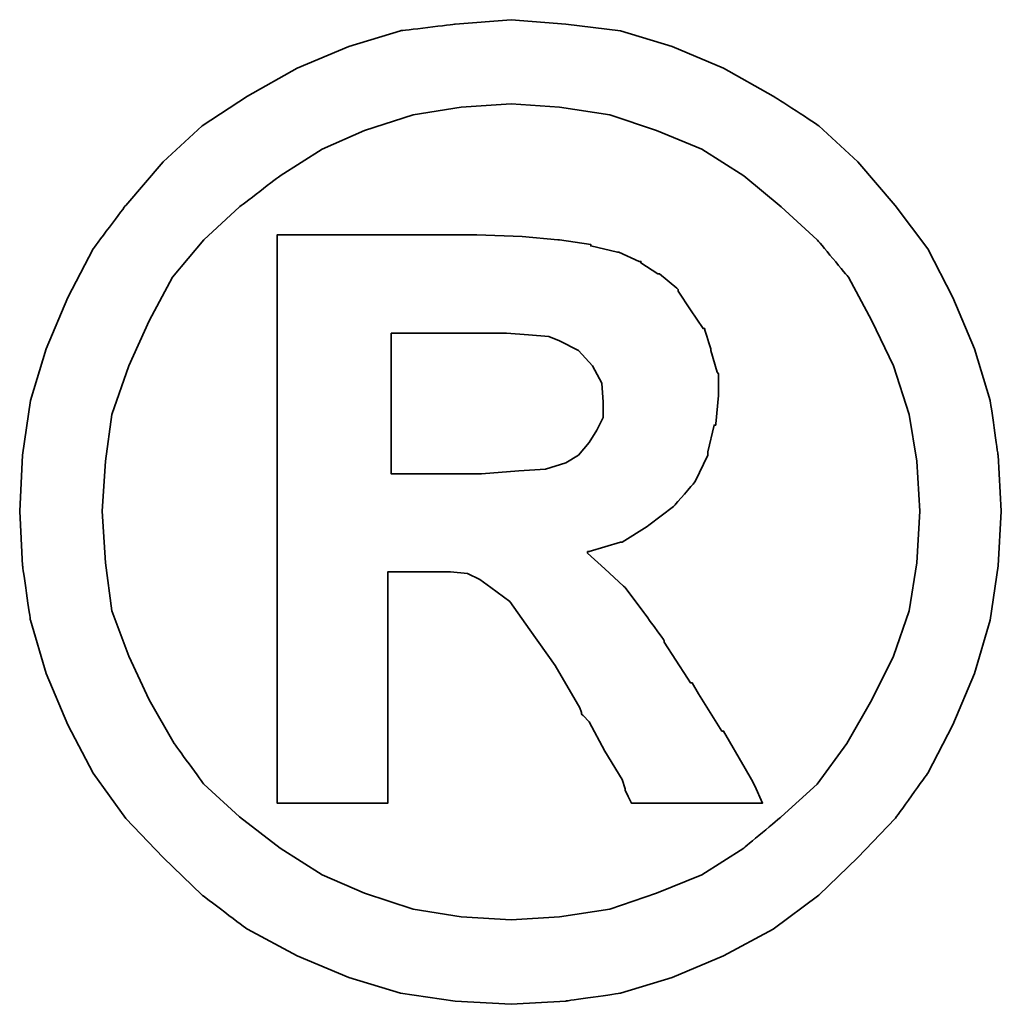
# Model space of a CAD drawing. Header units: millimetres. Extents: x -18 to 587, y -97 to 102.
# Tile 40 of 42: x 468.97 to 470.53, y -40.27 to -38.7. Entities that reach past the tile are written whole.
import ezdxf

# ---------------------------------------------------------------- set-up
doc = ezdxf.new("R2010")
doc.units = ezdxf.units.MM
doc.header["$LTSCALE"] = 0.15
doc.layers.add('DIM', color=4, linetype='CONTINUOUS')
doc.layers.add('layer 1', color=7, linetype='CONTINUOUS')

# ---------------------------------------------------------------- blocks, each defined once
blk = doc.blocks.new('TBI MOTION logo(完整正式版)')
at = {"layer": 'layer 1', "color": 22, "lineweight": 35}
for points, knots in [([(81.20634, 4.98624), (81.20634, 4.98624), (81.18649, 5.32862), (81.18649, 5.32862), (81.18649, 5.32862), (81.18649, 5.32862), (81.13886, 5.66206), (81.13886, 5.66206), (81.13886, 5.66206), (81.13886, 5.66206), (81.04359, 5.97764), (81.04359, 5.97764), (81.04359, 5.97764), (81.04359, 5.97764), (80.91061, 6.29124), (80.91061, 6.29124), (80.91061, 6.29124), (80.91061, 6.29124), (80.75778, 6.58697), (80.75778, 6.58697), (80.75778, 6.58697), (80.75778, 6.58697), (80.5593, 6.85294), (80.5593, 6.85294), (80.5593, 6.85294), (80.5593, 6.85294), (80.33105, 7.1189), (80.33105, 7.1189), (80.33105, 7.1189), (80.33105, 7.1189), (80.09287, 7.33921), (80.09287, 7.33921), (80.09287, 7.33921), (80.09287, 7.33921), (79.815, 7.51982), (79.815, 7.51982), (79.815, 7.51982), (79.815, 7.51982), (79.51133, 7.69051), (79.51133, 7.69051), (79.51133, 7.69051), (79.51133, 7.69051), (79.19773, 7.8235), (79.19773, 7.8235), (79.19773, 7.8235), (79.19773, 7.8235), (78.88215, 7.91877), (78.88215, 7.91877), (78.88215, 7.91877), (78.88215, 7.91877), (78.54871, 7.95846), (78.54871, 7.95846), (78.54871, 7.95846), (78.54871, 7.95846), (78.21526, 7.98625), (78.21526, 7.98625), (78.21526, 7.98625), (78.21526, 7.98625), (77.87388, 7.95846), (77.87388, 7.95846), (77.87388, 7.95846), (77.87388, 7.95846), (77.54044, 7.91877), (77.54044, 7.91877), (77.54044, 7.91877), (77.54044, 7.91877), (77.22485, 7.8235), (77.22485, 7.8235), (77.22485, 7.8235), (77.22485, 7.8235), (76.91027, 7.69051), (76.91027, 7.69051), (76.91027, 7.69051), (76.91027, 7.69051), (76.6056, 7.51982), (76.6056, 7.51982), (76.6056, 7.51982), (76.6056, 7.51982), (76.32972, 7.33921), (76.32972, 7.33921), (76.32972, 7.33921), (76.32972, 7.33921), (76.09154, 7.1189), (76.09154, 7.1189), (76.09154, 7.1189), (76.09154, 7.1189), (75.86329, 6.85294), (75.86329, 6.85294), (75.86329, 6.85294), (75.86329, 6.85294), (75.66382, 6.58697), (75.66382, 6.58697), (75.66382, 6.58697), (75.66382, 6.58697), (75.51099, 6.29124), (75.51099, 6.29124), (75.51099, 6.29124), (75.51099, 6.29124), (75.37702, 5.97764), (75.37702, 5.97764), (75.37702, 5.97764), (75.37702, 5.97764), (75.28175, 5.66206), (75.28175, 5.66206), (75.28175, 5.66206), (75.28175, 5.66206), (75.23411, 5.32862), (75.23411, 5.32862), (75.23411, 5.32862), (75.23411, 5.32862), (75.21625, 4.98624), (75.21625, 4.98624), (75.21625, 4.98624), (75.21625, 4.98624), (75.23411, 4.6528), (75.23411, 4.6528), (75.23411, 4.6528), (75.23411, 4.6528), (75.28175, 4.32035), (75.28175, 4.32035), (75.28175, 4.32035), (75.28175, 4.32035), (75.37702, 3.99583), (75.37702, 3.99583), (75.37702, 3.99583), (75.37702, 3.99583), (75.51099, 3.68224), (75.51099, 3.68224), (75.51099, 3.68224), (75.51099, 3.68224), (75.66382, 3.38749), (75.66382, 3.38749), (75.66382, 3.38749), (75.66382, 3.38749), (75.86329, 3.10963), (75.86329, 3.10963), (75.86329, 3.10963), (75.86329, 3.10963), (76.09154, 2.87145), (76.09154, 2.87145), (76.09154, 2.87145), (76.09154, 2.87145), (76.32972, 2.6432), (76.32972, 2.6432), (76.32972, 2.6432), (76.32972, 2.6432), (76.6056, 2.43381), (76.6056, 2.43381), (76.6056, 2.43381), (76.6056, 2.43381), (76.91027, 2.27205), (76.91027, 2.27205), (76.91027, 2.27205), (76.91027, 2.27205), (77.22485, 2.13906), (77.22485, 2.13906), (77.22485, 2.13906), (77.22485, 2.13906), (77.54044, 2.0438), (77.54044, 2.0438), (77.54044, 2.0438), (77.54044, 2.0438), (77.87388, 1.99616), (77.87388, 1.99616), (77.87388, 1.99616), (77.87388, 1.99616), (78.21526, 1.97631), (78.21526, 1.97631), (78.21526, 1.97631), (78.21526, 1.97631), (78.54871, 1.99616), (78.54871, 1.99616), (78.54871, 1.99616), (78.54871, 1.99616), (78.88215, 2.0438), (78.88215, 2.0438), (78.88215, 2.0438), (78.88215, 2.0438), (79.19773, 2.13906), (79.19773, 2.13906), (79.19773, 2.13906), (79.19773, 2.13906), (79.51133, 2.27205), (79.51133, 2.27205), (79.51133, 2.27205), (79.51133, 2.27205), (79.815, 2.43381), (79.815, 2.43381), (79.815, 2.43381), (79.815, 2.43381), (80.09287, 2.6432), (80.09287, 2.6432), (80.09287, 2.6432), (80.09287, 2.6432), (80.33105, 2.87145), (80.33105, 2.87145), (80.33105, 2.87145), (80.33105, 2.87145), (80.5593, 3.10963), (80.5593, 3.10963), (80.5593, 3.10963), (80.5593, 3.10963), (80.75778, 3.38749), (80.75778, 3.38749), (80.75778, 3.38749), (80.75778, 3.38749), (80.91061, 3.68224), (80.91061, 3.68224), (80.91061, 3.68224), (80.91061, 3.68224), (81.04359, 3.99583), (81.04359, 3.99583), (81.04359, 3.99583), (81.04359, 3.99583), (81.13886, 4.32035), (81.13886, 4.32035), (81.13886, 4.32035), (81.13886, 4.32035), (81.18649, 4.6528), (81.18649, 4.6528), (81.18649, 4.6528), (81.18649, 4.6528), (81.20634, 4.98624), (81.20634, 4.98624)], [0, 0, 0, 0, 0.0178571, 0.0178571, 0.0178571, 0.0178572, 0.0357143, 0.0357143, 0.0357143, 0.0357143, 0.0535714, 0.0535714, 0.0535714, 0.0535714, 0.0714286, 0.0714286, 0.0714286, 0.0714286, 0.0892857, 0.0892857, 0.0892857, 0.0892857, 0.1071429, 0.1071429, 0.1071429, 0.1071429, 0.125, 0.125, 0.125, 0.125, 0.1428571, 0.1428571, 0.1428571, 0.1428572, 0.1607143, 0.1607143, 0.1607143, 0.1607143, 0.1785714, 0.1785714, 0.1785714, 0.1785714, 0.1964286, 0.1964286, 0.1964286, 0.1964286, 0.2142857, 0.2142857, 0.2142857, 0.2142857, 0.2321429, 0.2321429, 0.2321429, 0.2321429, 0.25, 0.25, 0.25, 0.25, 0.2678571, 0.2678571, 0.2678571, 0.2678572, 0.2857143, 0.2857143, 0.2857143, 0.2857143, 0.3035714, 0.3035714, 0.3035714, 0.3035714, 0.3214286, 0.3214286, 0.3214286, 0.3214286, 0.3392857, 0.3392857, 0.3392857, 0.3392857, 0.3571429, 0.3571429, 0.3571429, 0.3571429, 0.375, 0.375, 0.375, 0.375, 0.3928571, 0.3928571, 0.3928571, 0.3928572, 0.4107143, 0.4107143, 0.4107143, 0.4107143, 0.4285714, 0.4285714, 0.4285714, 0.4285714, 0.4464286, 0.4464286, 0.4464286, 0.4464286, 0.4642857, 0.4642857, 0.4642857, 0.4642857, 0.4821429, 0.4821429, 0.4821429, 0.4821429, 0.5, 0.5, 0.5, 0.5, 0.5178571, 0.5178571, 0.5178571, 0.5178572, 0.5357143, 0.5357143, 0.5357143, 0.5357143, 0.5535714, 0.5535714, 0.5535714, 0.5535714, 0.5714286, 0.5714286, 0.5714286, 0.5714286, 0.5892857, 0.5892857, 0.5892857, 0.5892857, 0.6071429, 0.6071429, 0.6071429, 0.6071429, 0.625, 0.625, 0.625, 0.625, 0.6428571, 0.6428571, 0.6428571, 0.6428572, 0.6607143, 0.6607143, 0.6607143, 0.6607143, 0.6785714, 0.6785714, 0.6785714, 0.6785714, 0.6964286, 0.6964286, 0.6964286, 0.6964286, 0.7142857, 0.7142857, 0.7142857, 0.7142857, 0.7321429, 0.7321429, 0.7321429, 0.7321429, 0.75, 0.75, 0.75, 0.75, 0.7678571, 0.7678571, 0.7678571, 0.7678572, 0.7857143, 0.7857143, 0.7857143, 0.7857143, 0.8035714, 0.8035714, 0.8035714, 0.8035714, 0.8214286, 0.8214286, 0.8214286, 0.8214286, 0.8392857, 0.8392857, 0.8392857, 0.8392857, 0.8571429, 0.8571429, 0.8571429, 0.8571429, 0.875, 0.875, 0.875, 0.875, 0.8928571, 0.8928571, 0.8928571, 0.8928572, 0.9107143, 0.9107143, 0.9107143, 0.9107143, 0.9285714, 0.9285714, 0.9285714, 0.9285714, 0.9464286, 0.9464286, 0.9464286, 0.9464286, 0.9642857, 0.9642857, 0.9642857, 0.9642857, 0.9821429, 0.9821429, 0.9821429, 0.9821429, 1, 1, 1, 1]), ([(80.71014, 4.98624), (80.71014, 4.98624), (80.69129, 5.29091), (80.69129, 5.29091), (80.69129, 5.29091), (80.69129, 5.29091), (80.64464, 5.57672), (80.64464, 5.57672), (80.64464, 5.57672), (80.64464, 5.57672), (80.54937, 5.87245), (80.54937, 5.87245), (80.54937, 5.87245), (80.54937, 5.87245), (80.41639, 6.14833), (80.41639, 6.14833), (80.41639, 6.14833), (80.41639, 6.14833), (80.27349, 6.41429), (80.27349, 6.41429), (80.27349, 6.41429), (80.27349, 6.41429), (80.08295, 6.64255), (80.08295, 6.64255), (80.08295, 6.64255), (80.08295, 6.64255), (79.86264, 6.84301), (79.86264, 6.84301), (79.86264, 6.84301), (79.86264, 6.84301), (79.63439, 7.03355), (79.63439, 7.03355), (79.63439, 7.03355), (79.63439, 7.03355), (79.37835, 7.1963), (79.37835, 7.1963), (79.37835, 7.1963), (79.37835, 7.1963), (79.10246, 7.30944), (79.10246, 7.30944), (79.10246, 7.30944), (79.10246, 7.30944), (78.81665, 7.40471), (78.81665, 7.40471), (78.81665, 7.40471), (78.81665, 7.40471), (78.511, 7.45234), (78.511, 7.45234), (78.511, 7.45234), (78.511, 7.45234), (78.21526, 7.47219), (78.21526, 7.47219), (78.21526, 7.47219), (78.21526, 7.47219), (77.9106, 7.45234), (77.9106, 7.45234), (77.9106, 7.45234), (77.9106, 7.45234), (77.61685, 7.40471), (77.61685, 7.40471), (77.61685, 7.40471), (77.61685, 7.40471), (77.32012, 7.30944), (77.32012, 7.30944), (77.32012, 7.30944), (77.32012, 7.30944), (77.06309, 7.1963), (77.06309, 7.1963), (77.06309, 7.1963), (77.06309, 7.1963), (76.80606, 7.03355), (76.80606, 7.03355), (76.80606, 7.03355), (76.80606, 7.03355), (76.55797, 6.84301), (76.55797, 6.84301), (76.55797, 6.84301), (76.55797, 6.84301), (76.34063, 6.64255), (76.34063, 6.64255), (76.34063, 6.64255), (76.34063, 6.64255), (76.1491, 6.41429), (76.1491, 6.41429), (76.1491, 6.41429), (76.1491, 6.41429), (76.0062, 6.14833), (76.0062, 6.14833), (76.0062, 6.14833), (76.0062, 6.14833), (75.88314, 5.87245), (75.88314, 5.87245), (75.88314, 5.87245), (75.88314, 5.87245), (75.77794, 5.57672), (75.77794, 5.57672), (75.77794, 5.57672), (75.77794, 5.57672), (75.73924, 5.29091), (75.73924, 5.29091), (75.73924, 5.29091), (75.73924, 5.29091), (75.72039, 4.98624), (75.72039, 4.98624), (75.72039, 4.98624), (75.72039, 4.98624), (75.73924, 4.67165), (75.73924, 4.67165), (75.73924, 4.67165), (75.73924, 4.67165), (75.77794, 4.37791), (75.77794, 4.37791), (75.77794, 4.37791), (75.77794, 4.37791), (75.88314, 4.10102), (75.88314, 4.10102), (75.88314, 4.10102), (75.88314, 4.10102), (76.0062, 3.83407), (76.0062, 3.83407), (76.0062, 3.83407), (76.0062, 3.83407), (76.15902, 3.56811), (76.15902, 3.56811), (76.15902, 3.56811), (76.15902, 3.56811), (76.34063, 3.32001), (76.34063, 3.32001), (76.34063, 3.32001), (76.34063, 3.32001), (76.55797, 3.11955), (76.55797, 3.11955), (76.55797, 3.11955), (76.55797, 3.11955), (76.80606, 2.92901), (76.80606, 2.92901), (76.80606, 2.92901), (76.80606, 2.92901), (77.06309, 2.76725), (77.06309, 2.76725), (77.06309, 2.76725), (77.06309, 2.76725), (77.32012, 2.65412), (77.32012, 2.65412), (77.32012, 2.65412), (77.32012, 2.65412), (77.61685, 2.55786), (77.61685, 2.55786), (77.61685, 2.55786), (77.61685, 2.55786), (77.9106, 2.51022), (77.9106, 2.51022), (77.9106, 2.51022), (77.9106, 2.51022), (78.21526, 2.49137), (78.21526, 2.49137), (78.21526, 2.49137), (78.21526, 2.49137), (78.511, 2.51022), (78.511, 2.51022), (78.511, 2.51022), (78.511, 2.51022), (78.81665, 2.55786), (78.81665, 2.55786), (78.81665, 2.55786), (78.81665, 2.55786), (79.10246, 2.65412), (79.10246, 2.65412), (79.10246, 2.65412), (79.10246, 2.65412), (79.37835, 2.76725), (79.37835, 2.76725), (79.37835, 2.76725), (79.37835, 2.76725), (79.63439, 2.92901), (79.63439, 2.92901), (79.63439, 2.92901), (79.63439, 2.92901), (79.86264, 3.11955), (79.86264, 3.11955), (79.86264, 3.11955), (79.86264, 3.11955), (80.08295, 3.32001), (80.08295, 3.32001), (80.08295, 3.32001), (80.08295, 3.32001), (80.26356, 3.56811), (80.26356, 3.56811), (80.26356, 3.56811), (80.26356, 3.56811), (80.41639, 3.83407), (80.41639, 3.83407), (80.41639, 3.83407), (80.41639, 3.83407), (80.54937, 4.10102), (80.54937, 4.10102), (80.54937, 4.10102), (80.54937, 4.10102), (80.64464, 4.37791), (80.64464, 4.37791), (80.64464, 4.37791), (80.64464, 4.37791), (80.69129, 4.67165), (80.69129, 4.67165), (80.69129, 4.67165), (80.69129, 4.67165), (80.71014, 4.98624), (80.71014, 4.98624)], [0, 0, 0, 0, 0.0192308, 0.0192308, 0.0192308, 0.0192308, 0.0384615, 0.0384615, 0.0384615, 0.0384615, 0.0576923, 0.0576923, 0.0576923, 0.0576923, 0.0769231, 0.0769231, 0.0769231, 0.0769231, 0.0961538, 0.0961538, 0.0961538, 0.0961539, 0.1153846, 0.1153846, 0.1153846, 0.1153846, 0.1346154, 0.1346154, 0.1346154, 0.1346154, 0.1538462, 0.1538462, 0.1538462, 0.1538462, 0.1730769, 0.1730769, 0.1730769, 0.1730769, 0.1923077, 0.1923077, 0.1923077, 0.1923077, 0.2115385, 0.2115385, 0.2115385, 0.2115385, 0.2307692, 0.2307692, 0.2307692, 0.2307692, 0.25, 0.25, 0.25, 0.25, 0.2692308, 0.2692308, 0.2692308, 0.2692308, 0.2884615, 0.2884615, 0.2884615, 0.2884615, 0.3076923, 0.3076923, 0.3076923, 0.3076923, 0.3269231, 0.3269231, 0.3269231, 0.3269231, 0.3461538, 0.3461538, 0.3461538, 0.3461539, 0.3653846, 0.3653846, 0.3653846, 0.3653846, 0.3846154, 0.3846154, 0.3846154, 0.3846154, 0.4038462, 0.4038462, 0.4038462, 0.4038462, 0.4230769, 0.4230769, 0.4230769, 0.4230769, 0.4423077, 0.4423077, 0.4423077, 0.4423077, 0.4615385, 0.4615385, 0.4615385, 0.4615385, 0.4807692, 0.4807692, 0.4807692, 0.4807692, 0.5, 0.5, 0.5, 0.5, 0.5192308, 0.5192308, 0.5192308, 0.5192308, 0.5384615, 0.5384615, 0.5384615, 0.5384615, 0.5576923, 0.5576923, 0.5576923, 0.5576923, 0.5769231, 0.5769231, 0.5769231, 0.5769231, 0.5961538, 0.5961538, 0.5961538, 0.5961539, 0.6153846, 0.6153846, 0.6153846, 0.6153846, 0.6346154, 0.6346154, 0.6346154, 0.6346154, 0.6538462, 0.6538462, 0.6538462, 0.6538462, 0.6730769, 0.6730769, 0.6730769, 0.6730769, 0.6923077, 0.6923077, 0.6923077, 0.6923077, 0.7115385, 0.7115385, 0.7115385, 0.7115385, 0.7307692, 0.7307692, 0.7307692, 0.7307692, 0.75, 0.75, 0.75, 0.75, 0.7692308, 0.7692308, 0.7692308, 0.7692308, 0.7884615, 0.7884615, 0.7884615, 0.7884615, 0.8076923, 0.8076923, 0.8076923, 0.8076923, 0.8269231, 0.8269231, 0.8269231, 0.8269231, 0.8461538, 0.8461538, 0.8461538, 0.8461539, 0.8653846, 0.8653846, 0.8653846, 0.8653846, 0.8846154, 0.8846154, 0.8846154, 0.8846154, 0.9038462, 0.9038462, 0.9038462, 0.9038462, 0.9230769, 0.9230769, 0.9230769, 0.9230769, 0.9423077, 0.9423077, 0.9423077, 0.9423077, 0.9615385, 0.9615385, 0.9615385, 0.9615385, 0.9807692, 0.9807692, 0.9807692, 0.9807692, 1, 1, 1, 1]), ([(76.78721, 3.2823), (76.78721, 3.2823), (76.78721, 3.32001), (76.78721, 3.32001), (76.78721, 3.32001), (76.78721, 3.32001), (76.78721, 3.42422), (76.78721, 3.42422), (76.78721, 3.42422), (76.78721, 3.42422), (76.78721, 3.59689), (76.78721, 3.59689), (76.78721, 3.59689), (76.78721, 3.59689), (76.78721, 3.80529), (76.78721, 3.80529), (76.78721, 3.80529), (76.78721, 3.80529), (76.78721, 4.0524), (76.78721, 4.0524), (76.78721, 4.0524), (76.78721, 4.0524), (76.78721, 4.32035), (76.78721, 4.32035), (76.78721, 4.32035), (76.78721, 4.32035), (76.78721, 4.92868), (76.78721, 4.92868), (76.78721, 4.92868), (76.78721, 4.92868), (76.78721, 5.53801), (76.78721, 5.53801), (76.78721, 5.53801), (76.78721, 5.53801), (76.78721, 5.82482), (76.78721, 5.82482), (76.78721, 5.82482), (76.78721, 5.82482), (76.78721, 6.07291), (76.78721, 6.07291), (76.78721, 6.07291), (76.78721, 6.07291), (76.78721, 6.30017), (76.78721, 6.30017), (76.78721, 6.30017), (76.78721, 6.30017), (76.78721, 6.45399), (76.78721, 6.45399), (76.78721, 6.45399), (76.78721, 6.45399), (76.78721, 6.5572), (76.78721, 6.5572), (76.78721, 6.5572), (76.78721, 6.5572), (76.78721, 6.59689), (76.78721, 6.59689), (76.78721, 6.59689), (76.78721, 6.59689), (76.78721, 6.67232), (76.78721, 6.67232), (76.78721, 6.67232), (76.78721, 6.67232), (76.8537, 6.67232), (76.8537, 6.67232), (76.8537, 6.67232), (76.8537, 6.67232), (76.87355, 6.67232), (76.87355, 6.67232), (76.87355, 6.67232), (76.87355, 6.67232), (76.91027, 6.67232), (76.91027, 6.67232), (76.91027, 6.67232), (76.91027, 6.67232), (77.04424, 6.67232), (77.04424, 6.67232), (77.04424, 6.67232), (77.04424, 6.67232), (77.22485, 6.67232), (77.22485, 6.67232), (77.22485, 6.67232), (77.22485, 6.67232), (77.43524, 6.67232), (77.43524, 6.67232), (77.43524, 6.67232), (77.43524, 6.67232), (77.65357, 6.67232), (77.65357, 6.67232), (77.65357, 6.67232), (77.65357, 6.67232), (77.82625, 6.67232), (77.82625, 6.67232), (77.82625, 6.67232), (77.82625, 6.67232), (77.94037, 6.67232), (77.94037, 6.67232), (77.94037, 6.67232), (77.94037, 6.67232), (77.97709, 6.67232), (77.97709, 6.67232), (77.97709, 6.67232), (77.97709, 6.67232), (77.99694, 6.67232), (77.99694, 6.67232), (77.99694, 6.67232), (77.99694, 6.67232), (78.00686, 6.67232), (78.00686, 6.67232), (78.00686, 6.67232), (78.00686, 6.67232), (78.28275, 6.6624), (78.28275, 6.6624), (78.28275, 6.6624), (78.28275, 6.6624), (78.50107, 6.64255), (78.50107, 6.64255), (78.50107, 6.64255), (78.50107, 6.64255), (78.511, 6.64255), (78.511, 6.64255), (78.511, 6.64255), (78.511, 6.64255), (78.70154, 6.61476), (78.70154, 6.61476), (78.70154, 6.61476), (78.70154, 6.61476), (78.70154, 6.60483), (78.70154, 6.60483), (78.70154, 6.60483), (78.70154, 6.60483), (78.86429, 6.56713), (78.86429, 6.56713), (78.86429, 6.56713), (78.86429, 6.56713), (78.87223, 6.56713), (78.87223, 6.56713), (78.87223, 6.56713), (78.87223, 6.56713), (78.99727, 6.51056), (78.99727, 6.51056), (78.99727, 6.51056), (78.99727, 6.51056), (79.00719, 6.51056), (79.00719, 6.51056), (79.00719, 6.51056), (79.00719, 6.51056), (79.00719, 6.50162), (79.00719, 6.50162), (79.00719, 6.50162), (79.00719, 6.50162), (79.1104, 6.43415), (79.1104, 6.43415), (79.1104, 6.43415), (79.1104, 6.43415), (79.12132, 6.43415), (79.12132, 6.43415), (79.12132, 6.43415), (79.12132, 6.43415), (79.22552, 6.34781), (79.22552, 6.34781), (79.22552, 6.34781), (79.22552, 6.34781), (79.23544, 6.33888), (79.23544, 6.33888), (79.23544, 6.33888), (79.23544, 6.33888), (79.23544, 6.32895), (79.23544, 6.32895), (79.23544, 6.32895), (79.23544, 6.32895), (79.31087, 6.21483), (79.31087, 6.21483), (79.31087, 6.21483), (79.31087, 6.21483), (79.38629, 6.1007), (79.38629, 6.1007), (79.38629, 6.1007), (79.38629, 6.1007), (79.3972, 6.1007), (79.3972, 6.1007), (79.3972, 6.1007), (79.3972, 6.1007), (79.3972, 6.09078), (79.3972, 6.09078), (79.3972, 6.09078), (79.3972, 6.09078), (79.43392, 5.97764), (79.43392, 5.97764), (79.43392, 5.97764), (79.43392, 5.97764), (79.43392, 5.96772), (79.43392, 5.96772), (79.43392, 5.96772), (79.43392, 5.96772), (79.47362, 5.83474), (79.47362, 5.83474), (79.47362, 5.83474), (79.47362, 5.83474), (79.48156, 5.82482), (79.48156, 5.82482), (79.48156, 5.82482), (79.48156, 5.82482), (79.48156, 5.69977), (79.48156, 5.69977), (79.48156, 5.69977), (79.48156, 5.69977), (79.48156, 5.69183), (79.48156, 5.69183), (79.48156, 5.69183), (79.48156, 5.69183), (79.4637, 5.51915), (79.4637, 5.51915), (79.4637, 5.51915), (79.4637, 5.51915), (79.4637, 5.51122), (79.4637, 5.51122), (79.4637, 5.51122), (79.4637, 5.51122), (79.45377, 5.51122), (79.45377, 5.51122), (79.45377, 5.51122), (79.45377, 5.51122), (79.41507, 5.34847), (79.41507, 5.34847), (79.41507, 5.34847), (79.41507, 5.34847), (79.41507, 5.33854), (79.41507, 5.33854), (79.41507, 5.33854), (79.41507, 5.33854), (79.41507, 5.32862), (79.41507, 5.32862), (79.41507, 5.32862), (79.41507, 5.32862), (79.33865, 5.16785), (79.33865, 5.16785), (79.33865, 5.16785), (79.33865, 5.16785), (79.33071, 5.15693), (79.33071, 5.15693), (79.33071, 5.15693), (79.33071, 5.15693), (79.2156, 5.02495), (79.2156, 5.02495), (79.2156, 5.02495), (79.2156, 5.02495), (79.20567, 5.01502), (79.20567, 5.01502), (79.20567, 5.01502), (79.20567, 5.01502), (79.05483, 4.89991), (79.05483, 4.89991), (79.05483, 4.89991), (79.05483, 4.89991), (79.04491, 4.89197), (79.04491, 4.89197), (79.04491, 4.89197), (79.04491, 4.89197), (78.89208, 4.7967), (78.89208, 4.7967), (78.89208, 4.7967), (78.89208, 4.7967), (78.88215, 4.7967), (78.88215, 4.7967), (78.88215, 4.7967), (78.88215, 4.7967), (78.69161, 4.73913), (78.69161, 4.73913), (78.69161, 4.73913), (78.69161, 4.73913), (78.68169, 4.73913), (78.68169, 4.73913), (78.68169, 4.73913), (78.68169, 4.73913), (78.68169, 4.72921), (78.68169, 4.72921), (78.68169, 4.72921), (78.68169, 4.72921), (78.78688, 4.63394), (78.78688, 4.63394), (78.78688, 4.63394), (78.78688, 4.63394), (78.902, 4.52875), (78.902, 4.52875), (78.902, 4.52875), (78.902, 4.52875), (78.91093, 4.52081), (78.91093, 4.52081), (78.91093, 4.52081), (78.91093, 4.52081), (79.02506, 4.36798), (79.02506, 4.36798), (79.02506, 4.36798), (79.02506, 4.36798), (79.1501, 4.1953), (79.1501, 4.1953), (79.1501, 4.1953), (79.1501, 4.1953), (79.1501, 4.18736), (79.1501, 4.18736), (79.1501, 4.18736), (79.1501, 4.18736), (79.29201, 3.96705), (79.29201, 3.96705), (79.29201, 3.96705), (79.29201, 3.96705), (79.31087, 3.93828), (79.31087, 3.93828), (79.31087, 3.93828), (79.31087, 3.93828), (79.32079, 3.93828), (79.32079, 3.93828), (79.32079, 3.93828), (79.32079, 3.93828), (79.3585, 3.87178), (79.3585, 3.87178), (79.3585, 3.87178), (79.3585, 3.87178), (79.50141, 3.64353), (79.50141, 3.64353), (79.50141, 3.64353), (79.50141, 3.64353), (79.51133, 3.64353), (79.51133, 3.64353), (79.51133, 3.64353), (79.51133, 3.64353), (79.64431, 3.41528), (79.64431, 3.41528), (79.64431, 3.41528), (79.64431, 3.41528), (79.68202, 3.3478), (79.68202, 3.3478), (79.68202, 3.3478), (79.68202, 3.3478), (79.70187, 3.31009), (79.70187, 3.31009), (79.70187, 3.31009), (79.70187, 3.31009), (79.7495, 3.2049), (79.7495, 3.2049), (79.7495, 3.2049), (79.7495, 3.2049), (79.64431, 3.2049), (79.64431, 3.2049), (79.64431, 3.2049), (79.64431, 3.2049), (79.62546, 3.2049), (79.62546, 3.2049), (79.62546, 3.2049), (79.62546, 3.2049), (79.53912, 3.2049), (79.53912, 3.2049), (79.53912, 3.2049), (79.53912, 3.2049), (79.31087, 3.2049), (79.31087, 3.2049), (79.31087, 3.2049), (79.31087, 3.2049), (79.08262, 3.2049), (79.08262, 3.2049), (79.08262, 3.2049), (79.08262, 3.2049), (79.00719, 3.2049), (79.00719, 3.2049), (79.00719, 3.2049), (79.00719, 3.2049), (78.98735, 3.2049), (78.98735, 3.2049), (78.98735, 3.2049), (78.98735, 3.2049), (78.94964, 3.2049), (78.94964, 3.2049), (78.94964, 3.2049), (78.94964, 3.2049), (78.92979, 3.24459), (78.92979, 3.24459), (78.92979, 3.24459), (78.92979, 3.24459), (78.91093, 3.2823), (78.91093, 3.2823), (78.91093, 3.2823), (78.91093, 3.2823), (78.91093, 3.29223), (78.91093, 3.29223), (78.91093, 3.29223), (78.91093, 3.29223), (78.89208, 3.3478), (78.89208, 3.3478), (78.89208, 3.3478), (78.89208, 3.3478), (78.78688, 3.52048), (78.78688, 3.52048), (78.78688, 3.52048), (78.78688, 3.52048), (78.69161, 3.7001), (78.69161, 3.7001), (78.69161, 3.7001), (78.69161, 3.7001), (78.6539, 3.7388), (78.6539, 3.7388), (78.6539, 3.7388), (78.6539, 3.7388), (78.64398, 3.74873), (78.64398, 3.74873), (78.64398, 3.74873), (78.64398, 3.74873), (78.64398, 3.75766), (78.64398, 3.75766), (78.64398, 3.75766), (78.64398, 3.75766), (78.63405, 3.78644), (78.63405, 3.78644), (78.63405, 3.78644), (78.63405, 3.78644), (78.48321, 4.04347), (78.48321, 4.04347), (78.48321, 4.04347), (78.48321, 4.04347), (78.33038, 4.2618), (78.33038, 4.2618), (78.33038, 4.2618), (78.33038, 4.2618), (78.20732, 4.43447), (78.20732, 4.43447), (78.20732, 4.43447), (78.20732, 4.43447), (78.09221, 4.52081), (78.09221, 4.52081), (78.09221, 4.52081), (78.09221, 4.52081), (78.02472, 4.56845), (78.02472, 4.56845), (78.02472, 4.56845), (78.02472, 4.56845), (77.9493, 4.60616), (77.9493, 4.60616), (77.9493, 4.60616), (77.9493, 4.60616), (77.8451, 4.61608), (77.8451, 4.61608), (77.8451, 4.61608), (77.8451, 4.61608), (77.71113, 4.61608), (77.71113, 4.61608), (77.71113, 4.61608), (77.71113, 4.61608), (77.69128, 4.61608), (77.69128, 4.61608), (77.69128, 4.61608), (77.69128, 4.61608), (77.67342, 4.61608), (77.67342, 4.61608), (77.67342, 4.61608), (77.67342, 4.61608), (77.5583, 4.61608), (77.5583, 4.61608), (77.5583, 4.61608), (77.5583, 4.61608), (77.46303, 4.61608), (77.46303, 4.61608), (77.46303, 4.61608), (77.46303, 4.61608), (77.46303, 4.54761), (77.46303, 4.54761), (77.46303, 4.54761), (77.46303, 4.54761), (77.46303, 4.47318), (77.46303, 4.47318), (77.46303, 4.47318), (77.46303, 4.47318), (77.46303, 4.24294), (77.46303, 4.24294), (77.46303, 4.24294), (77.46303, 4.24294), (77.46303, 3.99583), (77.46303, 3.99583), (77.46303, 3.99583), (77.46303, 3.99583), (77.46303, 3.72888), (77.46303, 3.72888), (77.46303, 3.72888), (77.46303, 3.72888), (77.46303, 3.51055), (77.46303, 3.51055), (77.46303, 3.51055), (77.46303, 3.51055), (77.46303, 3.42422), (77.46303, 3.42422), (77.46303, 3.42422), (77.46303, 3.42422), (77.46303, 3.35773), (77.46303, 3.35773), (77.46303, 3.35773), (77.46303, 3.35773), (77.46303, 3.30017), (77.46303, 3.30017), (77.46303, 3.30017), (77.46303, 3.30017), (77.46303, 3.2823), (77.46303, 3.2823), (77.46303, 3.2823), (77.46303, 3.2823), (77.46303, 3.2049), (77.46303, 3.2049), (77.46303, 3.2049), (77.46303, 3.2049), (77.39753, 3.2049), (77.39753, 3.2049), (77.39753, 3.2049), (77.39753, 3.2049), (77.37768, 3.2049), (77.37768, 3.2049), (77.37768, 3.2049), (77.37768, 3.2049), (77.32012, 3.2049), (77.32012, 3.2049), (77.32012, 3.2049), (77.32012, 3.2049), (77.12165, 3.2049), (77.12165, 3.2049), (77.12165, 3.2049), (77.12165, 3.2049), (76.94897, 3.2049), (76.94897, 3.2049), (76.94897, 3.2049), (76.94897, 3.2049), (76.8924, 3.2049), (76.8924, 3.2049), (76.8924, 3.2049), (76.8924, 3.2049), (76.8537, 3.2049), (76.8537, 3.2049), (76.8537, 3.2049), (76.8537, 3.2049), (76.78721, 3.2049), (76.78721, 3.2049), (76.78721, 3.2049), (76.78721, 3.2049), (76.78721, 3.2823), (76.78721, 3.2823)], [0, 0, 0, 0, 0.0074074, 0.0074074, 0.0074074, 0.0074074, 0.0148148, 0.0148148, 0.0148148, 0.0148148, 0.0222222, 0.0222222, 0.0222222, 0.0222222, 0.0296296, 0.0296296, 0.0296296, 0.0296296, 0.037037, 0.037037, 0.037037, 0.037037, 0.0444444, 0.0444444, 0.0444444, 0.0444445, 0.0518519, 0.0518519, 0.0518519, 0.0518519, 0.0592593, 0.0592593, 0.0592593, 0.0592593, 0.0666667, 0.0666667, 0.0666667, 0.0666667, 0.0740741, 0.0740741, 0.0740741, 0.0740741, 0.0814815, 0.0814815, 0.0814815, 0.0814815, 0.0888889, 0.0888889, 0.0888889, 0.0888889, 0.0962963, 0.0962963, 0.0962963, 0.0962963, 0.1037037, 0.1037037, 0.1037037, 0.1037037, 0.1111111, 0.1111111, 0.1111111, 0.1111111, 0.1185185, 0.1185185, 0.1185185, 0.1185185, 0.1259259, 0.1259259, 0.1259259, 0.1259259, 0.1333333, 0.1333333, 0.1333333, 0.1333333, 0.1407407, 0.1407407, 0.1407407, 0.1407408, 0.1481481, 0.1481481, 0.1481481, 0.1481482, 0.1555556, 0.1555556, 0.1555556, 0.1555556, 0.162963, 0.162963, 0.162963, 0.162963, 0.1703704, 0.1703704, 0.1703704, 0.1703704, 0.1777778, 0.1777778, 0.1777778, 0.1777778, 0.1851852, 0.1851852, 0.1851852, 0.1851852, 0.1925926, 0.1925926, 0.1925926, 0.1925926, 0.2, 0.2, 0.2, 0.2, 0.2074074, 0.2074074, 0.2074074, 0.2074074, 0.2148148, 0.2148148, 0.2148148, 0.2148148, 0.2222222, 0.2222222, 0.2222222, 0.2222222, 0.2296296, 0.2296296, 0.2296296, 0.2296296, 0.237037, 0.237037, 0.237037, 0.237037, 0.2444444, 0.2444444, 0.2444444, 0.2444445, 0.2518519, 0.2518519, 0.2518519, 0.2518519, 0.2592593, 0.2592593, 0.2592593, 0.2592593, 0.2666667, 0.2666667, 0.2666667, 0.2666667, 0.2740741, 0.2740741, 0.2740741, 0.2740741, 0.2814815, 0.2814815, 0.2814815, 0.2814815, 0.2888889, 0.2888889, 0.2888889, 0.2888889, 0.2962963, 0.2962963, 0.2962963, 0.2962963, 0.3037037, 0.3037037, 0.3037037, 0.3037037, 0.3111111, 0.3111111, 0.3111111, 0.3111111, 0.3185185, 0.3185185, 0.3185185, 0.3185185, 0.3259259, 0.3259259, 0.3259259, 0.3259259, 0.3333333, 0.3333333, 0.3333333, 0.3333333, 0.3407407, 0.3407407, 0.3407407, 0.3407408, 0.3481481, 0.3481481, 0.3481481, 0.3481482, 0.3555556, 0.3555556, 0.3555556, 0.3555556, 0.362963, 0.362963, 0.362963, 0.362963, 0.3703704, 0.3703704, 0.3703704, 0.3703704, 0.3777778, 0.3777778, 0.3777778, 0.3777778, 0.3851852, 0.3851852, 0.3851852, 0.3851852, 0.3925926, 0.3925926, 0.3925926, 0.3925926, 0.4, 0.4, 0.4, 0.4, 0.4074074, 0.4074074, 0.4074074, 0.4074074, 0.4148148, 0.4148148, 0.4148148, 0.4148148, 0.4222222, 0.4222222, 0.4222222, 0.4222222, 0.4296296, 0.4296296, 0.4296296, 0.4296296, 0.437037, 0.437037, 0.437037, 0.437037, 0.4444444, 0.4444444, 0.4444444, 0.4444445, 0.4518519, 0.4518519, 0.4518519, 0.4518519, 0.4592593, 0.4592593, 0.4592593, 0.4592593, 0.4666667, 0.4666667, 0.4666667, 0.4666667, 0.4740741, 0.4740741, 0.4740741, 0.4740741, 0.4814815, 0.4814815, 0.4814815, 0.4814815, 0.4888889, 0.4888889, 0.4888889, 0.4888889, 0.4962963, 0.4962963, 0.4962963, 0.4962963, 0.5037037, 0.5037037, 0.5037037, 0.5037037, 0.5111111, 0.5111111, 0.5111111, 0.5111111, 0.5185185, 0.5185185, 0.5185185, 0.5185185, 0.5259259, 0.5259259, 0.5259259, 0.5259259, 0.5333333, 0.5333333, 0.5333333, 0.5333333, 0.5407407, 0.5407407, 0.5407407, 0.5407408, 0.5481481, 0.5481481, 0.5481481, 0.5481482, 0.5555556, 0.5555556, 0.5555556, 0.5555556, 0.562963, 0.562963, 0.562963, 0.562963, 0.5703704, 0.5703704, 0.5703704, 0.5703704, 0.5777778, 0.5777778, 0.5777778, 0.5777778, 0.5851852, 0.5851852, 0.5851852, 0.5851852, 0.5925926, 0.5925926, 0.5925926, 0.5925926, 0.6, 0.6, 0.6, 0.6, 0.6074074, 0.6074074, 0.6074074, 0.6074074, 0.6148148, 0.6148148, 0.6148148, 0.6148148, 0.6222222, 0.6222222, 0.6222222, 0.6222222, 0.6296296, 0.6296296, 0.6296296, 0.6296296, 0.637037, 0.637037, 0.637037, 0.637037, 0.6444444, 0.6444444, 0.6444444, 0.6444445, 0.6518519, 0.6518519, 0.6518519, 0.6518519, 0.6592593, 0.6592593, 0.6592593, 0.6592593, 0.6666667, 0.6666667, 0.6666667, 0.6666667, 0.6740741, 0.6740741, 0.6740741, 0.6740741, 0.6814815, 0.6814815, 0.6814815, 0.6814815, 0.6888889, 0.6888889, 0.6888889, 0.6888889, 0.6962963, 0.6962963, 0.6962963, 0.6962963, 0.7037037, 0.7037037, 0.7037037, 0.7037037, 0.7111111, 0.7111111, 0.7111111, 0.7111111, 0.7185185, 0.7185185, 0.7185185, 0.7185185, 0.7259259, 0.7259259, 0.7259259, 0.7259259, 0.7333333, 0.7333333, 0.7333333, 0.7333333, 0.7407407, 0.7407407, 0.7407407, 0.7407408, 0.7481481, 0.7481481, 0.7481481, 0.7481482, 0.7555556, 0.7555556, 0.7555556, 0.7555556, 0.762963, 0.762963, 0.762963, 0.762963, 0.7703704, 0.7703704, 0.7703704, 0.7703704, 0.7777778, 0.7777778, 0.7777778, 0.7777778, 0.7851852, 0.7851852, 0.7851852, 0.7851852, 0.7925926, 0.7925926, 0.7925926, 0.7925926, 0.8, 0.8, 0.8, 0.8, 0.8074074, 0.8074074, 0.8074074, 0.8074074, 0.8148148, 0.8148148, 0.8148148, 0.8148148, 0.8222222, 0.8222222, 0.8222222, 0.8222222, 0.8296296, 0.8296296, 0.8296296, 0.8296296, 0.837037, 0.837037, 0.837037, 0.837037, 0.8444444, 0.8444444, 0.8444444, 0.8444445, 0.8518519, 0.8518519, 0.8518519, 0.8518519, 0.8592593, 0.8592593, 0.8592593, 0.8592593, 0.8666667, 0.8666667, 0.8666667, 0.8666667, 0.8740741, 0.8740741, 0.8740741, 0.8740741, 0.8814815, 0.8814815, 0.8814815, 0.8814815, 0.8888889, 0.8888889, 0.8888889, 0.8888889, 0.8962963, 0.8962963, 0.8962963, 0.8962963, 0.9037037, 0.9037037, 0.9037037, 0.9037037, 0.9111111, 0.9111111, 0.9111111, 0.9111111, 0.9185185, 0.9185185, 0.9185185, 0.9185185, 0.9259259, 0.9259259, 0.9259259, 0.9259259, 0.9333333, 0.9333333, 0.9333333, 0.9333333, 0.9407407, 0.9407407, 0.9407407, 0.9407408, 0.9481481, 0.9481481, 0.9481481, 0.9481482, 0.9555556, 0.9555556, 0.9555556, 0.9555556, 0.962963, 0.962963, 0.962963, 0.962963, 0.9703704, 0.9703704, 0.9703704, 0.9703704, 0.9777778, 0.9777778, 0.9777778, 0.9777778, 0.9851852, 0.9851852, 0.9851852, 0.9851852, 0.9925926, 0.9925926, 0.9925926, 0.9925926, 1, 1, 1, 1]), ([(77.48288, 6.07291), (77.48288, 6.07291), (77.48288, 5.99551), (77.48288, 5.99551), (77.48288, 5.99551), (77.48288, 5.99551), (77.48288, 5.82482), (77.48288, 5.82482), (77.48288, 5.82482), (77.48288, 5.82482), (77.48288, 5.63328), (77.48288, 5.63328), (77.48288, 5.63328), (77.48288, 5.63328), (77.48288, 5.46358), (77.48288, 5.46358), (77.48288, 5.46358), (77.48288, 5.46358), (77.48288, 5.29091), (77.48288, 5.29091), (77.48288, 5.29091), (77.48288, 5.29091), (77.48288, 5.21449), (77.48288, 5.21449), (77.48288, 5.21449), (77.48288, 5.21449), (77.50074, 5.21449), (77.50074, 5.21449), (77.50074, 5.21449), (77.50074, 5.21449), (77.71113, 5.21449), (77.71113, 5.21449), (77.71113, 5.21449), (77.71113, 5.21449), (77.94037, 5.21449), (77.94037, 5.21449), (77.94037, 5.21449), (77.94037, 5.21449), (78.01579, 5.21449), (78.01579, 5.21449), (78.01579, 5.21449), (78.01579, 5.21449), (78.03465, 5.21449), (78.03465, 5.21449), (78.03465, 5.21449), (78.03465, 5.21449), (78.2629, 5.23335), (78.2629, 5.23335), (78.2629, 5.23335), (78.2629, 5.23335), (78.42565, 5.24327), (78.42565, 5.24327), (78.42565, 5.24327), (78.42565, 5.24327), (78.54871, 5.28098), (78.54871, 5.28098), (78.54871, 5.28098), (78.54871, 5.28098), (78.62611, 5.32862), (78.62611, 5.32862), (78.62611, 5.32862), (78.62611, 5.32862), (78.69161, 5.40503), (78.69161, 5.40503), (78.69161, 5.40503), (78.69161, 5.40503), (78.73925, 5.48145), (78.73925, 5.48145), (78.73925, 5.48145), (78.73925, 5.48145), (78.77696, 5.55885), (78.77696, 5.55885), (78.77696, 5.55885), (78.77696, 5.55885), (78.77696, 5.65214), (78.77696, 5.65214), (78.77696, 5.65214), (78.77696, 5.65214), (78.76902, 5.76726), (78.76902, 5.76726), (78.76902, 5.76726), (78.76902, 5.76726), (78.71146, 5.87245), (78.71146, 5.87245), (78.71146, 5.87245), (78.71146, 5.87245), (78.62611, 5.96772), (78.62611, 5.96772), (78.62611, 5.96772), (78.62611, 5.96772), (78.511, 6.02528), (78.511, 6.02528), (78.511, 6.02528), (78.511, 6.02528), (78.44451, 6.05306), (78.44451, 6.05306), (78.44451, 6.05306), (78.44451, 6.05306), (78.32046, 6.06299), (78.32046, 6.06299), (78.32046, 6.06299), (78.32046, 6.06299), (78.18748, 6.07291), (78.18748, 6.07291), (78.18748, 6.07291), (78.18748, 6.07291), (77.99694, 6.07291), (77.99694, 6.07291), (77.99694, 6.07291), (77.99694, 6.07291), (77.97709, 6.07291), (77.97709, 6.07291), (77.97709, 6.07291), (77.97709, 6.07291), (77.90167, 6.07291), (77.90167, 6.07291), (77.90167, 6.07291), (77.90167, 6.07291), (77.69128, 6.07291), (77.69128, 6.07291), (77.69128, 6.07291), (77.69128, 6.07291), (77.50074, 6.07291), (77.50074, 6.07291), (77.50074, 6.07291), (77.50074, 6.07291), (77.48288, 6.07291), (77.48288, 6.07291)], [0, 0, 0, 0, 0.03125, 0.03125, 0.03125, 0.03125, 0.0625, 0.0625, 0.0625, 0.0625, 0.09375, 0.09375, 0.09375, 0.09375, 0.125, 0.125, 0.125, 0.125, 0.15625, 0.15625, 0.15625, 0.15625, 0.1875, 0.1875, 0.1875, 0.1875, 0.21875, 0.21875, 0.21875, 0.21875, 0.25, 0.25, 0.25, 0.25, 0.28125, 0.28125, 0.28125, 0.28125, 0.3125, 0.3125, 0.3125, 0.3125, 0.34375, 0.34375, 0.34375, 0.34375, 0.375, 0.375, 0.375, 0.375, 0.40625, 0.40625, 0.40625, 0.40625, 0.4375, 0.4375, 0.4375, 0.4375, 0.46875, 0.46875, 0.46875, 0.46875, 0.5, 0.5, 0.5, 0.5, 0.53125, 0.53125, 0.53125, 0.53125, 0.5625, 0.5625, 0.5625, 0.5625, 0.59375, 0.59375, 0.59375, 0.59375, 0.625, 0.625, 0.625, 0.625, 0.65625, 0.65625, 0.65625, 0.65625, 0.6875, 0.6875, 0.6875, 0.6875, 0.71875, 0.71875, 0.71875, 0.71875, 0.75, 0.75, 0.75, 0.75, 0.78125, 0.78125, 0.78125, 0.78125, 0.8125, 0.8125, 0.8125, 0.8125, 0.84375, 0.84375, 0.84375, 0.84375, 0.875, 0.875, 0.875, 0.875, 0.90625, 0.90625, 0.90625, 0.90625, 0.9375, 0.9375, 0.9375, 0.9375, 0.96875, 0.96875, 0.96875, 0.96875, 1, 1, 1, 1])]:
    blk.add_open_spline(points, degree=3, knots=knots, dxfattribs=at)

msp = doc.modelspace()

# ---------------------------------------------------------------- block references
at = {"layer": 'DIM', "color": 0, "xscale": 0.2606204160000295, "yscale": 0.2606204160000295, "zscale": 0.2606204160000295}
msp.add_blockref('TBI MOTION logo(完整正式版)', (449.3648, -40.7856), dxfattribs=at)

doc.saveas('drawing.dxf')
